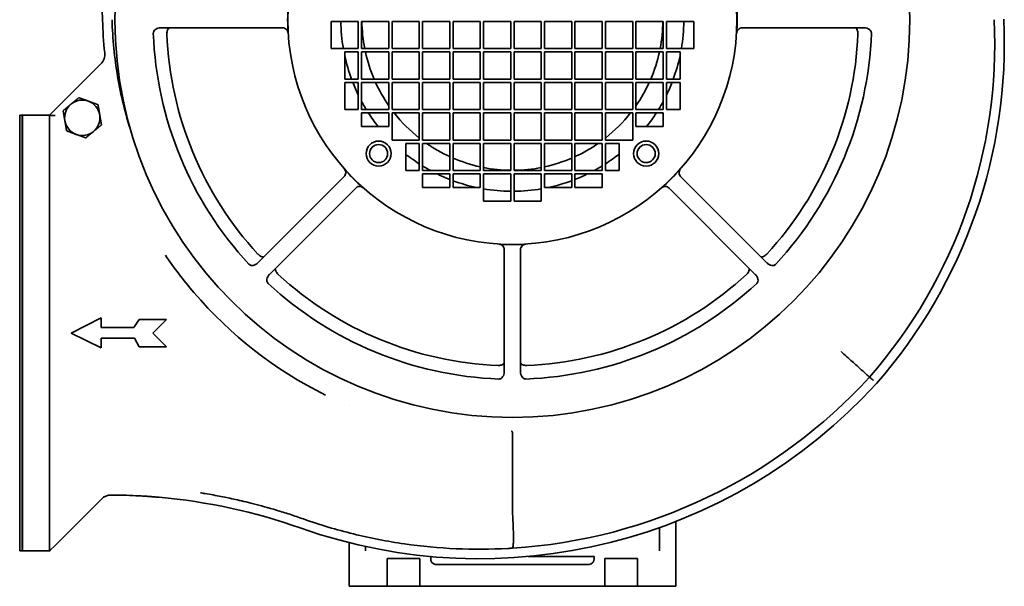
# Model space of a CAD drawing. Header units: millimetres. Extents: x 239 to 601, y 110 to 484.
# Tile 1 of 2: x 239 to 601, y 110 to 318. Entities that reach past the tile are written whole.
import ezdxf

# ---------------------------------------------------------------- set-up
doc = ezdxf.new("R2010")
doc.units = ezdxf.units.MM
doc.header["$LTSCALE"] = 2
doc.layers.add('Krawędzie widoczne(ISO)', color=7, linetype='Continuous', lineweight=35, true_color=0x262659)

msp = doc.modelspace()

# ---------------------------------------------------------------- linework, layer by layer
at = {"layer": 'Krawędzie widoczne(ISO)'}
for p, q in [((335.74, 315.18), (290.95, 315.18)), ((353.54, 307.58), (353.54, 317.58)), ((353.54, 317.58), (363.54, 317.58)), ((363.54, 317.58), (363.54, 307.58)), ((364.74, 307.58), (364.74, 317.58)), ((364.74, 317.58), (374.74, 317.58)), ((374.74, 317.58), (374.74, 307.58)), ((375.94, 307.58), (375.94, 317.58)), ((375.94, 317.58), (385.94, 317.58)), ((385.94, 317.58), (385.94, 307.58)), ((387.14, 307.58), (387.14, 317.58)), ((387.14, 317.58), (397.14, 317.58)), ((397.14, 317.58), (397.14, 307.58)), ((398.34, 307.58), (398.34, 317.58)), ((398.34, 317.58), (408.34, 317.58)), ((408.34, 317.58), (408.34, 307.58)), ((409.54, 307.58), (409.54, 317.58)), ((409.54, 317.58), (419.54, 317.58)), ((419.54, 317.58), (419.54, 307.58)), ((420.74, 317.58), (430.74, 317.58)), ((420.74, 307.58), (420.74, 317.58)), ((430.74, 317.58), (430.74, 307.58)), ((431.94, 317.58), (441.94, 317.58)), ((431.94, 307.58), (431.94, 317.58)), ((441.94, 317.58), (441.94, 307.58)), ((443.14, 317.58), (453.14, 317.58)), ((443.14, 307.58), (443.14, 317.58)), ((453.14, 317.58), (453.14, 307.58)), ((454.34, 317.58), (464.34, 317.58)), ((454.34, 307.58), (454.34, 317.58)), ((464.34, 317.58), (464.34, 307.58)), ((465.54, 317.58), (475.54, 317.58)), ((465.54, 307.58), (465.54, 317.58)), ((475.54, 317.58), (475.54, 307.58)), ((476.74, 317.58), (486.74, 317.58)), ((476.74, 307.58), (476.74, 317.58)), ((486.74, 317.58), (486.74, 307.58)), ((549.34, 315.18), (504.55, 315.18)), ((363.54, 307.58), (353.54, 307.58)), ((374.74, 307.58), (364.74, 307.58)), ((385.94, 307.58), (375.94, 307.58)), ((397.14, 307.58), (387.14, 307.58)), ((408.34, 307.58), (398.34, 307.58)), ((419.54, 307.58), (409.54, 307.58)), ((430.74, 307.58), (420.74, 307.58)), ((441.94, 307.58), (431.94, 307.58)), ((453.14, 307.58), (443.14, 307.58)), ((464.34, 307.58), (454.34, 307.58)), ((475.54, 307.58), (465.54, 307.58)), ((486.74, 307.58), (476.74, 307.58)), ((358.54, 296.38), (358.54, 306.38)), ((358.54, 306.38), (363.54, 306.38)), ((363.54, 306.38), (363.54, 296.38)), ((364.74, 306.38), (374.74, 306.38)), ((364.74, 296.38), (364.74, 306.38)), ((374.74, 306.38), (374.74, 296.38)), ((375.94, 296.38), (375.94, 306.38)), ((375.94, 306.38), (385.94, 306.38)), ((385.94, 306.38), (385.94, 296.38)), ((387.14, 296.38), (387.14, 306.38)), ((387.14, 306.38), (397.14, 306.38)), ((397.14, 306.38), (397.14, 296.38)), ((398.34, 306.38), (408.34, 306.38)), ((398.34, 296.38), (398.34, 306.38)), ((408.34, 306.38), (408.34, 296.38)), ((409.54, 296.38), (409.54, 306.38)), ((409.54, 306.38), (419.54, 306.38)), ((419.54, 306.38), (419.54, 296.38)), ((420.74, 306.38), (430.74, 306.38)), ((420.74, 296.38), (420.74, 306.38)), ((430.74, 306.38), (430.74, 296.38)), ((431.94, 306.38), (441.94, 306.38)), ((431.94, 296.38), (431.94, 306.38)), ((441.94, 306.38), (441.94, 296.38)), ((443.14, 306.38), (453.14, 306.38)), ((443.14, 296.38), (443.14, 306.38)), ((453.14, 306.38), (453.14, 296.38)), ((454.34, 306.38), (464.34, 306.38)), ((454.34, 296.38), (454.34, 306.38)), ((464.34, 306.38), (464.34, 296.38)), ((465.54, 306.38), (475.54, 306.38)), ((465.54, 296.38), (465.54, 306.38)), ((475.54, 306.38), (475.54, 296.38)), ((476.74, 296.38), (476.74, 306.38)), ((476.74, 306.38), (481.74, 306.38)), ((481.74, 306.38), (481.74, 296.38)), ((250.14, 283.18), (268.94, 301.98)), ((363.54, 296.38), (358.54, 296.38)), ((358.54, 295.18), (363.54, 295.18)), ((358.54, 285.18), (358.54, 295.18)), ((363.54, 295.18), (363.54, 285.18)), ((374.74, 296.38), (364.74, 296.38)), ((364.74, 295.18), (374.74, 295.18)), ((364.74, 285.18), (364.74, 295.18)), ((374.74, 295.18), (374.74, 285.18)), ((385.94, 296.38), (375.94, 296.38)), ((375.94, 285.18), (375.94, 295.18)), ((375.94, 295.18), (385.94, 295.18)), ((385.94, 295.18), (385.94, 285.18)), ((397.14, 296.38), (387.14, 296.38)), ((387.14, 285.18), (387.14, 295.18)), ((387.14, 295.18), (397.14, 295.18)), ((397.14, 295.18), (397.14, 285.18)), ((408.34, 296.38), (398.34, 296.38)), ((398.34, 295.18), (408.34, 295.18)), ((398.34, 285.18), (398.34, 295.18)), ((408.34, 295.18), (408.34, 285.18)), ((419.54, 296.38), (409.54, 296.38)), ((409.54, 285.18), (409.54, 295.18)), ((409.54, 295.18), (419.54, 295.18)), ((419.54, 295.18), (419.54, 285.18)), ((430.74, 296.38), (420.74, 296.38)), ((420.74, 295.18), (430.74, 295.18)), ((420.74, 285.18), (420.74, 295.18)), ((430.74, 295.18), (430.74, 285.18)), ((441.94, 296.38), (431.94, 296.38)), ((431.94, 295.18), (441.94, 295.18)), ((431.94, 285.18), (431.94, 295.18)), ((441.94, 295.18), (441.94, 285.18)), ((453.14, 296.38), (443.14, 296.38)), ((443.14, 295.18), (453.14, 295.18)), ((443.14, 285.18), (443.14, 295.18)), ((453.14, 295.18), (453.14, 285.18)), ((464.34, 296.38), (454.34, 296.38)), ((454.34, 295.18), (464.34, 295.18)), ((454.34, 285.18), (454.34, 295.18)), ((464.34, 295.18), (464.34, 285.18)), ((475.54, 296.38), (465.54, 296.38)), ((465.54, 295.18), (475.54, 295.18)), ((465.54, 285.18), (465.54, 295.18)), ((475.54, 295.18), (475.54, 285.18)), ((481.74, 296.38), (476.74, 296.38)), ((476.74, 295.18), (481.74, 295.18)), ((476.74, 285.18), (476.74, 295.18)), ((481.74, 295.18), (481.74, 285.18)), ((239.14, 283.18), (239.14, 123.18)), ((239.14, 283.18), (240.04, 283.18)), ((240.04, 123.18), (240.04, 283.18)), ((240.14, 283.08), (240.04, 283.18)), ((240.14, 123.18), (240.14, 283.18)), ((250.14, 283.18), (240.14, 283.18)), ((250.06, 283.02), (250.14, 283.18)), ((252.14, 283.02), (250.06, 283.02)), ((250.14, 123.49), (250.14, 282.87)), ((363.54, 285.18), (358.54, 285.18)), ((374.74, 285.18), (364.74, 285.18)), ((364.74, 278.98), (364.74, 283.98)), ((364.74, 283.98), (374.74, 283.98)), ((374.74, 283.98), (374.74, 278.98)), ((385.94, 285.18), (375.94, 285.18)), ((375.94, 273.98), (375.94, 283.98)), ((375.94, 283.98), (385.94, 283.98)), ((385.94, 283.98), (385.94, 273.98)), ((397.14, 285.18), (387.14, 285.18)), ((387.14, 273.98), (387.14, 283.98)), ((387.14, 283.98), (397.14, 283.98)), ((397.14, 283.98), (397.14, 273.98)), ((408.34, 285.18), (398.34, 285.18)), ((398.34, 283.98), (408.34, 283.98)), ((398.34, 273.98), (398.34, 283.98)), ((408.34, 283.98), (408.34, 273.98)), ((419.54, 285.18), (409.54, 285.18)), ((409.54, 273.98), (409.54, 283.98)), ((409.54, 283.98), (419.54, 283.98)), ((419.54, 283.98), (419.54, 273.98)), ((430.74, 285.18), (420.74, 285.18)), ((420.74, 283.98), (430.74, 283.98)), ((420.74, 273.98), (420.74, 283.98)), ((430.74, 283.98), (430.74, 273.98)), ((441.94, 285.18), (431.94, 285.18)), ((431.94, 283.98), (441.94, 283.98)), ((431.94, 273.98), (431.94, 283.98)), ((441.94, 283.98), (441.94, 273.98)), ((453.14, 285.18), (443.14, 285.18)), ((443.14, 283.98), (453.14, 283.98)), ((443.14, 273.98), (443.14, 283.98)), ((453.14, 283.98), (453.14, 273.98)), ((464.34, 285.18), (454.34, 285.18)), ((454.34, 283.98), (464.34, 283.98)), ((454.34, 273.98), (454.34, 283.98)), ((464.34, 283.98), (464.34, 273.98)), ((475.54, 285.18), (465.54, 285.18)), ((465.54, 278.98), (465.54, 283.98)), ((465.54, 283.98), (475.54, 283.98)), ((475.54, 283.98), (475.54, 278.98)), ((481.74, 285.18), (476.74, 285.18)), ((374.74, 278.98), (364.74, 278.98)), ((475.54, 278.98), (465.54, 278.98)), ((385.94, 273.98), (375.94, 273.98)), ((380.94, 262.78), (380.94, 272.78)), ((380.94, 272.78), (385.94, 272.78)), ((385.94, 272.78), (385.94, 262.78)), ((397.14, 273.98), (387.14, 273.98)), ((387.14, 262.78), (387.14, 272.78)), ((387.14, 272.78), (397.14, 272.78)), ((397.14, 272.78), (397.14, 262.78)), ((408.34, 273.98), (398.34, 273.98)), ((398.34, 262.78), (398.34, 272.78)), ((398.34, 272.78), (408.34, 272.78)), ((408.34, 272.78), (408.34, 262.78)), ((419.54, 273.98), (409.54, 273.98)), ((409.54, 262.78), (409.54, 272.78)), ((409.54, 272.78), (419.54, 272.78)), ((419.54, 272.78), (419.54, 262.78)), ((430.74, 273.98), (420.74, 273.98)), ((420.74, 272.78), (430.74, 272.78)), ((420.74, 262.78), (420.74, 272.78)), ((430.74, 272.78), (430.74, 262.78)), ((441.94, 273.98), (431.94, 273.98)), ((431.94, 262.78), (431.94, 272.78)), ((431.94, 272.78), (441.94, 272.78)), ((441.94, 272.78), (441.94, 262.78)), ((453.14, 273.98), (443.14, 273.98)), ((443.14, 262.78), (443.14, 272.78)), ((443.14, 272.78), (453.14, 272.78)), ((453.14, 272.78), (453.14, 262.78)), ((464.34, 273.98), (454.34, 273.98)), ((454.34, 272.78), (459.34, 272.78)), ((454.34, 262.78), (454.34, 272.78)), ((459.34, 272.78), (459.34, 262.78)), ((326.67, 228.95), (358.34, 260.61)), ((385.94, 262.78), (380.94, 262.78)), ((397.14, 262.78), (387.14, 262.78)), ((387.14, 261.58), (397.14, 261.58)), ((387.14, 256.58), (387.14, 261.58)), ((397.14, 261.58), (397.14, 256.58)), ((408.34, 262.78), (398.34, 262.78)), ((398.34, 261.58), (408.34, 261.58)), ((398.34, 256.58), (398.34, 261.58)), ((408.34, 261.58), (408.34, 256.58)), ((419.54, 262.78), (409.54, 262.78)), ((409.54, 251.58), (409.54, 261.58)), ((409.54, 261.58), (419.54, 261.58)), ((419.54, 261.58), (419.54, 251.58)), ((430.74, 262.78), (420.74, 262.78)), ((420.74, 261.58), (430.74, 261.58)), ((420.74, 251.58), (420.74, 261.58)), ((430.74, 261.58), (430.74, 251.58)), ((441.94, 262.78), (431.94, 262.78)), ((431.94, 261.58), (441.94, 261.58)), ((431.94, 256.58), (431.94, 261.58)), ((441.94, 261.58), (441.94, 256.58)), ((453.14, 262.78), (443.14, 262.78)), ((443.14, 261.58), (453.14, 261.58)), ((443.14, 256.58), (443.14, 261.58)), ((453.14, 261.58), (453.14, 256.58)), ((459.34, 262.78), (454.34, 262.78)), ((481.95, 260.61), (513.62, 228.95)), ((362.58, 256.37), (330.91, 224.7)), ((397.14, 256.58), (387.14, 256.58)), ((408.34, 256.58), (398.34, 256.58)), ((441.94, 256.58), (431.94, 256.58)), ((453.14, 256.58), (443.14, 256.58)), ((509.38, 224.7), (477.71, 256.37)), ((419.54, 251.58), (409.54, 251.58)), ((430.74, 251.58), (420.74, 251.58)), ((417.14, 188.98), (417.14, 233.77)), ((423.14, 233.77), (423.14, 188.98)), ((258.09, 203.12), (269.09, 208.71)), ((269.09, 208.71), (269.09, 205.21)), ((281.03, 205.21), (283.09, 208.12)), ((283.09, 208.12), (293.09, 208.12)), ((293.09, 208.12), (288.09, 203.12)), ((269.09, 197.71), (258.09, 203.12)), ((269.09, 205.21), (281.03, 205.21)), ((288.09, 203.12), (293.09, 198.12)), ((269.09, 201.21), (269.09, 197.71)), ((281.32, 201.21), (269.09, 201.21)), ((283.09, 198.12), (281.32, 201.21)), ((293.09, 198.12), (283.09, 198.12)), ((360.14, 176.37), (360.14, 176.37)), ((420.14, 138.21), (420.14, 166.47)), ((269.18, 142.21), (252.14, 125.18)), ((480.14, 133.94), (480.14, 119.13)), ((474.14, 131.7), (474.14, 123.15)), ((360.14, 129.8), (360.14, 129.8)), ((366.14, 128.38), (366.14, 128.38)), ((239.14, 123.18), (240.04, 123.18)), ((240.14, 123.28), (240.04, 123.18)), ((250.14, 123.18), (240.14, 123.18)), ((250.05, 123.34), (250.3, 123.34)), ((250.14, 123.18), (250.05, 123.34)), ((250.3, 123.34), (250.14, 123.18)), ((250.3, 123.34), (250.37, 123.41)), ((252.14, 125.18), (250.37, 123.41)), ((360.14, 119.13), (360.14, 126.19)), ((366.14, 123.15), (366.14, 124.79)), ((374.14, 120.35), (374.14, 120.2)), ((374.14, 120.2), (374.14, 118.2)), ((386.14, 120.2), (386.14, 120.35)), ((386.14, 118.2), (386.14, 120.2)), ((390.14, 120.2), (390.14, 121.1)), ((425.92, 121.11), (448.14, 121.11)), ((450.14, 121.1), (450.14, 120.2)), ((454.14, 120.35), (454.14, 120.2)), ((454.14, 120.2), (454.14, 118.2)), ((466.14, 120.2), (466.14, 120.35)), ((466.14, 118.2), (466.14, 120.2)), ((360.14, 119.13), (360.14, 118.2)), ((360.14, 118.2), (360.14, 110.18)), ((374.14, 118.2), (374.14, 110.18)), ((386.14, 118.2), (386.14, 110.18)), ((448.14, 118.18), (392.14, 118.18)), ((454.14, 118.2), (454.14, 110.18)), ((466.14, 118.2), (466.14, 110.18)), ((480.14, 118.2), (480.14, 119.13)), ((480.14, 110.18), (480.14, 118.2)), ((362.14, 110.18), (360.14, 110.18)), ((362.14, 110.18), (374.14, 110.18)), ((374.14, 110.18), (386.14, 110.18)), ((386.14, 110.18), (454.14, 110.18)), ((454.14, 110.18), (466.14, 110.18)), ((466.14, 110.18), (478.14, 110.18)), ((480.14, 110.18), (478.14, 110.18))]:
    msp.add_line(p, q, dxfattribs=at)
for centre, radius in [((420.14, 318.18), 146), ((420.14, 318.18), 82.5), ((371, 269.04), 4.6), ((371, 269.04), 3.32), ((469.29, 269.04), 4.6), ((469.29, 269.04), 3.32)]:
    msp.add_circle(centre, radius, dxfattribs=at)
for centre, radius, start, end in [((427.97, 323.9), 158.5, 137.9128, 182.1078), ((420.14, 318.18), 82.56, 176.6103, 183.3897), ((420.14, 318.18), 82.56, 356.6103, 3.3897), ((411.86, 309.33), 189, 318.7352, 2.7381), ((421.03, 322.12), 151.5, 181.5343, 186.0923), ((420.14, 318.18), 63, 180.5457, 189.6863), ((420.14, 318.18), 55.29, 180.6218, 191.0526), ((420.14, 318.18), 55.29, 348.9474, 359.3782), ((420.14, 318.18), 63, 350.3137, 359.4543), ((411.86, 309.33), 185.5, 318.7457, 2.7343), ((420.14, 318.18), 132, 182.1633, 222.8367), ((420.14, 318.18), 127.06, 182.368, 222.632), ((420.14, 318.18), 127.06, 317.368, 357.632), ((420.14, 318.18), 132, 317.1633, 357.8367), ((265.41, 305.52), 5, 315, 6.0923), ((420.14, 318.18), 63, 192.1015, 200.2448), ((420.14, 318.18), 55.29, 192.3224, 203.2205), ((420.14, 318.18), 55.29, 336.7795, 347.6776), ((420.14, 318.18), 63, 339.7552, 347.8985), ((420.14, 318.18), 63, 201.4125, 206.0498), ((420.14, 318.18), 55.29, 204.5806, 214.8055), ((420.14, 318.18), 55.29, 325.1945, 335.4194), ((420.14, 318.18), 63, 333.9502, 338.5875), ((262.14, 282.18), 6.5, 129.8214, 189.8214), ((262.14, 282.18), 6.5, 69.8214, 129.8214), ((262.14, 282.18), 6.5, 9.8214, 69.8214), ((420.14, 318.18), 63, 208.4341, 211.5881), ((420.14, 318.18), 63, 328.4119, 331.5659), ((262.14, 282.18), 6.5, 309.8214, 9.8214), ((420.14, 318.18), 63, 212.8783, 218.4786), ((420.14, 318.18), 55.29, 218.2091, 231.7909), ((420.14, 318.18), 55.29, 308.2091, 321.7909), ((420.14, 318.18), 63, 321.5214, 327.1217), ((262.14, 282.18), 6.5, 189.8214, 249.8214), ((262.14, 282.18), 6.5, 249.8214, 309.8214), ((420.14, 318.18), 55.29, 235.1945, 245.4194), ((420.14, 318.18), 55.29, 294.5806, 304.8055), ((420.14, 318.18), 63, 231.5214, 237.1217), ((420.14, 318.18), 63, 302.8783, 308.4786), ((420.14, 318.18), 63, 238.4119, 241.5659), ((420.14, 318.18), 55.29, 246.7795, 257.6776), ((420.14, 318.18), 55.29, 282.3224, 293.2205), ((420.14, 318.18), 63, 298.4341, 301.5881), ((420.14, 318.18), 82.56, 221.6103, 228.3897), ((420.14, 318.18), 63, 243.9502, 248.5875), ((420.14, 318.18), 55.29, 258.9474, 269.3782), ((420.14, 318.18), 55.29, 270.6218, 281.0526), ((420.14, 318.18), 63, 291.4125, 296.0498), ((420.14, 318.18), 82.56, 311.6103, 318.3897), ((420.14, 318.18), 63, 249.7552, 257.8985), ((420.14, 318.18), 63, 282.1015, 290.2448), ((420.14, 318.18), 63, 260.3137, 269.4543), ((420.14, 318.18), 63, 270.5457, 279.6863), ((420.14, 318.18), 82.56, 266.6103, 273.3897), ((420.14, 318.18), 127.06, 227.368, 267.632), ((420.14, 318.18), 127.06, 272.368, 312.632), ((420.14, 318.18), 132, 227.1633, 267.8367), ((420.14, 318.18), 132, 272.1633, 312.8367), ((420.14, 318.18), 154, 220.5417, 243.5085), ((408.03, 317.8), 197.5, 250.534, 317.6201), ((408.03, 317.8), 194, 273.6008, 317.61), ((272.71, 138.68), 5, 89.7276, 135), ((271.73, -67.82), 211.5, 87.2739, 89.7276), ((271.73, -67.82), 211.5, 70.534, 84.9516), ((271.72, -67.87), 215.05, 80.953, 80.9531)]:
    msp.add_arc(centre, radius, start, end, dxfattribs=at)
for centre, major_axis, ratio, start_param, end_param in [((296.15, 241.2), (0.625, 0.509), 0.159949, 4.495717, 4.621718), ((554.41, 147.27), (134.26, 9.17), 0.108413, 3.13419, 3.140944), ((380.14, 120.35), (-6, 0), 0.008727, 3.141593, 6.283185), ((392.14, 121.1), (-2, 0), 0.008727, 5.938503, 6.283185), ((448.14, 121.1), (2, 0), 0.008727, 0, 1.570796), ((460.14, 120.35), (-6, 0), 0.008727, 3.141593, 6.283185), ((392.14, 120.18), (0, -2), 0.999962, 6.150979, 6.283185), ((448.14, 120.18), (0, -2), 0.999962, 0, 0.132206)]:
    msp.add_ellipse(centre, major_axis=major_axis, ratio=ratio, start_param=start_param, end_param=end_param, dxfattribs=at)
for points, knots in [([(280.07, 277), (280.07, 277.01), (277.95, 283.64), (274.63, 297.22), (273.26, 311.18), (273.08, 318.18)], [4.139408, 4.139408, 4.139408, 4.139408, 4.143731, 6.215597, 8.287462, 8.287462, 8.287462, 8.287462]), ([(290.95, 315.18), (290.58, 315.18), (290.21, 315.13), (289.53, 314.92), (289.25, 314.78), (288.77, 314.43), (288.59, 314.23), (288.39, 313.89), (288.33, 313.76), (288.25, 313.48), (288.23, 313.34), (288.24, 313.2)], [-0.3310871, -0.3310871, -0.3310871, -0.3310871, -0.2437005, -0.2437005, -0.1618984, -0.1618984, -0.0864604, -0.0864604, -0.042827, -0.042827, 0, 0, 0, 0]), ([(294.03, 315.02), (294.03, 315.02), (294.02, 315.02), (293.93, 315), (293.82, 314.94), (293.65, 314.76), (293.55, 314.63), (293.38, 314.21), (293.32, 313.99), (293.23, 313.51), (293.2, 313.27), (293.19, 313.02)], [-0.3943848, -0.3943848, -0.3943848, -0.3943848, -0.3931662, -0.3931662, -0.2562387, -0.2562387, -0.1546813, -0.1546813, -0.0746935, -0.0746935, -0.000018, -0.000018, -0.000018, -0.000018]), ([(337.73, 313.3), (337.71, 313.55), (337.65, 313.81), (337.43, 314.26), (337.28, 314.46), (336.89, 314.84), (336.65, 314.97), (336.22, 315.13), (335.98, 315.18), (335.74, 315.18)], [-0.2498012, -0.2498012, -0.2498012, -0.2498012, -0.1933589, -0.1933589, -0.1391286, -0.1391286, -0.0727454, -0.0727454, 0, 0, 0, 0]), ([(504.55, 315.18), (504.31, 315.18), (504.07, 315.13), (503.63, 314.97), (503.4, 314.84), (503, 314.46), (502.86, 314.26), (502.64, 313.81), (502.57, 313.55), (502.56, 313.3)], [-0.340843, -0.340843, -0.340843, -0.340843, -0.241585, -0.241585, -0.151008, -0.151008, -0.077013, -0.077013, 0, 0, 0, 0]), ([(546.26, 315.02), (546.26, 315.02), (546.26, 315.02), (546.36, 315), (546.47, 314.94), (546.64, 314.76), (546.74, 314.63), (546.91, 314.21), (546.97, 313.99), (547.06, 313.51), (547.09, 313.27), (547.1, 313.02)], [-0.0007119, -0.0007119, -0.0007119, -0.0007119, 0, 0, 0.0800104, 0.0800104, 0.1393547, 0.1393547, 0.1860923, 0.1860923, 0.2297287, 0.2297287, 0.2297287, 0.2297287]), ([(552.05, 313.2), (552.06, 313.34), (552.04, 313.48), (551.96, 313.76), (551.9, 313.89), (551.7, 314.23), (551.52, 314.43), (551.04, 314.78), (550.76, 314.92), (550.08, 315.13), (549.71, 315.18), (549.34, 315.18)], [-0.4168128, -0.4168128, -0.4168128, -0.4168128, -0.362901, -0.362901, -0.3079695, -0.3079695, -0.2129972, -0.2129972, -0.1099994, -0.1099994, 0, 0, 0, 0]), ([(293.19, 313.02), (293.19, 313), (293.19, 312.99), (293.19, 312.96), (293.19, 312.94), (293.19, 312.93)], [0.000017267, 0.000017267, 0.000017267, 0.000017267, 0.004512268, 0.004512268, 0.009011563, 0.009011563, 0.009011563, 0.009011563]), ([(547.09, 312.93), (547.1, 312.94), (547.1, 312.96), (547.1, 312.99), (547.1, 313), (547.1, 313.02)], [0, 0, 0, 0, 0.004499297, 0.004499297, 0.0089943, 0.0089943, 0.0089943, 0.0089943]), ([(250.14, 282.87), (250.14, 282.89), (250.19, 282.92), (250.4, 282.96), (250.55, 282.97), (250.91, 283), (251.13, 283.01), (251.63, 283.02), (251.89, 283.02), (252.14, 283.02)], [-0.3018012, -0.3018012, -0.3018012, -0.3018012, -0.2262197, -0.2262197, -0.1506383, -0.1506383, -0.0753191, -0.0753191, 0, 0, 0, 0]), ([(358.34, 260.61), (358.51, 260.79), (358.65, 260.99), (358.84, 261.41), (358.91, 261.67), (358.93, 262.21), (358.89, 262.46), (358.72, 262.94), (358.59, 263.16), (358.42, 263.36)], [-0.3407837, -0.3407837, -0.3407837, -0.3407837, -0.241553, -0.241553, -0.1510092, -0.1510092, -0.0770278, -0.0770278, 0, 0, 0, 0]), ([(481.87, 263.36), (481.7, 263.16), (481.57, 262.94), (481.4, 262.46), (481.36, 262.21), (481.38, 261.67), (481.45, 261.41), (481.64, 260.99), (481.78, 260.79), (481.95, 260.61)], [-0.2498783, -0.2498783, -0.2498783, -0.2498783, -0.193398, -0.193398, -0.1391514, -0.1391514, -0.0727606, -0.0727606, 0, 0, 0, 0]), ([(365.32, 256.45), (365.13, 256.62), (364.9, 256.75), (364.43, 256.92), (364.18, 256.96), (363.63, 256.95), (363.38, 256.87), (362.95, 256.68), (362.75, 256.54), (362.58, 256.37)], [-0.249904, -0.249904, -0.249904, -0.249904, -0.1934117, -0.1934117, -0.1391588, -0.1391588, -0.0727644, -0.0727644, 0, 0, 0, 0]), ([(477.71, 256.37), (477.54, 256.54), (477.33, 256.68), (476.91, 256.87), (476.66, 256.95), (476.11, 256.96), (475.86, 256.92), (475.39, 256.75), (475.16, 256.62), (474.97, 256.45)], [-0.3407634, -0.3407634, -0.3407634, -0.3407634, -0.2415434, -0.2415434, -0.1510096, -0.1510096, -0.0770316, -0.0770316, 0, 0, 0, 0]), ([(417.14, 233.77), (417.14, 234.01), (417.1, 234.26), (416.93, 234.69), (416.81, 234.92), (416.43, 235.32), (416.23, 235.46), (415.77, 235.68), (415.52, 235.75), (415.26, 235.76)], [-0.3404713, -0.3404713, -0.3404713, -0.3404713, -0.2413905, -0.2413905, -0.1510154, -0.1510154, -0.0771, -0.0771, 0, 0, 0, 0]), ([(425.03, 235.76), (424.77, 235.75), (424.52, 235.68), (424.06, 235.46), (423.86, 235.32), (423.48, 234.92), (423.35, 234.69), (423.19, 234.26), (423.14, 234.01), (423.14, 233.77)], [-0.2502817, -0.2502817, -0.2502817, -0.2502817, -0.1936052, -0.1936052, -0.1392697, -0.1392697, -0.0728346, -0.0728346, 0, 0, 0, 0]), ([(326.66, 232.12), (326.67, 232.11), (326.69, 232.1), (326.71, 232.08), (326.72, 232.07), (326.73, 232.06)], [0, 0, 0, 0, 0.004499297, 0.004499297, 0.008994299, 0.008994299, 0.008994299, 0.008994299]), ([(328.73, 231.24), (328.73, 231.24), (328.73, 231.24), (328.65, 231.18), (328.53, 231.15), (328.29, 231.15), (328.12, 231.17), (327.7, 231.35), (327.5, 231.46), (327.1, 231.74), (326.91, 231.89), (326.73, 232.06)], [-0.000712, -0.000712, -0.000712, -0.000712, 0, 0, 0.0800237, 0.0800237, 0.138988, 0.138988, 0.1853059, 0.1853059, 0.2285637, 0.2285637, 0.2285637, 0.2285637]), ([(511.56, 231.24), (511.56, 231.24), (511.56, 231.24), (511.64, 231.18), (511.76, 231.15), (512, 231.15), (512.17, 231.17), (512.59, 231.35), (512.79, 231.46), (513.19, 231.74), (513.38, 231.89), (513.56, 232.06)], [-0.3958922, -0.3958922, -0.3958922, -0.3958922, -0.3946625, -0.3946625, -0.2564901, -0.2564901, -0.1546828, -0.1546828, -0.0747059, -0.0747059, -0.000018, -0.000018, -0.000018, -0.000018]), ([(513.56, 232.06), (513.57, 232.07), (513.58, 232.08), (513.6, 232.1), (513.61, 232.11), (513.62, 232.12)], [0.000017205, 0.000017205, 0.000017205, 0.000017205, 0.004512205, 0.004512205, 0.0090115, 0.0090115, 0.0090115, 0.0090115]), ([(323.35, 228.43), (323.45, 228.33), (323.56, 228.24), (323.81, 228.1), (323.95, 228.04), (324.33, 227.95), (324.6, 227.94), (325.18, 228.02), (325.48, 228.13), (326.11, 228.46), (326.41, 228.69), (326.67, 228.95)], [-0.4169925, -0.4169925, -0.4169925, -0.4169925, -0.363037, -0.363037, -0.3080607, -0.3080607, -0.2130327, -0.2130327, -0.1100251, -0.1100251, 0, 0, 0, 0]), ([(513.62, 228.95), (513.88, 228.69), (514.18, 228.46), (514.81, 228.13), (515.11, 228.02), (515.69, 227.94), (515.96, 227.95), (516.34, 228.04), (516.48, 228.1), (516.73, 228.24), (516.84, 228.33), (516.94, 228.43)], [-0.3309876, -0.3309876, -0.3309876, -0.3309876, -0.2436524, -0.2436524, -0.1619035, -0.1619035, -0.0864722, -0.0864722, -0.0428326, -0.0428326, 0, 0, 0, 0]), ([(330.91, 224.7), (330.65, 224.44), (330.42, 224.14), (330.09, 223.52), (329.99, 223.22), (329.9, 222.64), (329.91, 222.37), (330.01, 221.98), (330.06, 221.84), (330.2, 221.59), (330.29, 221.48), (330.4, 221.38)], [-0.3309709, -0.3309709, -0.3309709, -0.3309709, -0.2436443, -0.2436443, -0.1619044, -0.1619044, -0.0864742, -0.0864742, -0.0428336, -0.0428336, 0, 0, 0, 0]), ([(333.2, 226.76), (333.2, 226.76), (333.2, 226.76), (333.14, 226.68), (333.11, 226.57), (333.11, 226.32), (333.14, 226.15), (333.31, 225.74), (333.43, 225.54), (333.7, 225.14), (333.85, 224.94), (334.03, 224.76)], [-0.3958809, -0.3958809, -0.3958809, -0.3958809, -0.3946513, -0.3946513, -0.2564854, -0.2564854, -0.1546831, -0.1546831, -0.074708, -0.074708, -0.000018, -0.000018, -0.000018, -0.000018]), ([(334.03, 224.76), (334.04, 224.75), (334.05, 224.74), (334.07, 224.72), (334.08, 224.71), (334.09, 224.7)], [0.000017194, 0.000017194, 0.000017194, 0.000017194, 0.004512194, 0.004512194, 0.009011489, 0.009011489, 0.009011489, 0.009011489]), ([(506.2, 224.7), (506.21, 224.71), (506.22, 224.72), (506.24, 224.74), (506.25, 224.75), (506.26, 224.76)], [0, 0, 0, 0, 0.004499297, 0.004499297, 0.008994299, 0.008994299, 0.008994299, 0.008994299]), ([(507.09, 226.76), (507.09, 226.76), (507.09, 226.76), (507.15, 226.68), (507.18, 226.57), (507.17, 226.32), (507.15, 226.15), (506.97, 225.74), (506.86, 225.54), (506.59, 225.14), (506.44, 224.94), (506.26, 224.76)], [-0.000712, -0.000712, -0.000712, -0.000712, 0, 0, 0.080026, 0.080026, 0.1389918, 0.1389918, 0.1853122, 0.1853122, 0.2285744, 0.2285744, 0.2285744, 0.2285744]), ([(509.89, 221.38), (510, 221.48), (510.09, 221.59), (510.23, 221.84), (510.28, 221.98), (510.38, 222.37), (510.39, 222.64), (510.3, 223.22), (510.2, 223.52), (509.86, 224.14), (509.64, 224.44), (509.38, 224.7)], [-0.4170483, -0.4170483, -0.4170483, -0.4170483, -0.3630801, -0.3630801, -0.3080908, -0.3080908, -0.2130439, -0.2130439, -0.1100294, -0.1100294, 0, 0, 0, 0]), ([(540.88, 196.35), (540.89, 196.34), (540.9, 196.33), (540.9, 196.32), (541.6, 195.7), (542.3, 195.08), (542.98, 194.47), (543.66, 193.86), (544.33, 193.26), (544.97, 192.69), (546.22, 191.57), (547.35, 190.56), (548.31, 189.7), (549.26, 188.85), (550.02, 188.17), (550.53, 187.71), (551.05, 187.25), (551.31, 187.01), (551.31, 187.01)], [-0.003415, -0.003415, -0.003415, -0.003415, 0, 0, 0, 0.280344, 0.280344, 0.280344, 0.560687, 0.560687, 0.560687, 1.107607, 1.107607, 1.107607, 1.654499, 1.654499, 1.654499, 2.201378, 2.201378, 2.201378, 2.201378]), ([(416.98, 192.06), (416.98, 192.06), (416.98, 192.06), (416.97, 191.96), (416.91, 191.86), (416.73, 191.69), (416.6, 191.58), (416.18, 191.41), (415.95, 191.35), (415.48, 191.26), (415.23, 191.23), (414.98, 191.23)], [-0.0007121, -0.0007121, -0.0007121, -0.0007121, 0, 0, 0.0800633, 0.0800633, 0.1390539, 0.1390539, 0.185413, 0.185413, 0.2287483, 0.2287483, 0.2287483, 0.2287483]), ([(425.3, 191.23), (425.06, 191.23), (424.81, 191.26), (424.34, 191.35), (424.11, 191.41), (423.69, 191.58), (423.56, 191.69), (423.38, 191.86), (423.32, 191.96), (423.31, 192.06), (423.31, 192.06), (423.31, 192.06)], [0.0000178, 0.0000178, 0.0000178, 0.0000178, 0.0747428, 0.0747428, 0.1546873, 0.1546873, 0.2564081, 0.2564081, 0.3944701, 0.3944701, 0.3956983, 0.3956983, 0.3956983, 0.3956983]), ([(414.89, 191.23), (414.91, 191.23), (414.92, 191.23), (414.95, 191.23), (414.97, 191.23), (414.98, 191.23)], [0, 0, 0, 0, 0.004499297, 0.004499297, 0.008994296, 0.008994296, 0.008994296, 0.008994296]), ([(415.16, 186.27), (415.3, 186.27), (415.45, 186.29), (415.72, 186.36), (415.86, 186.42), (416.2, 186.63), (416.4, 186.81), (416.77, 187.31), (416.9, 187.61), (417.09, 188.24), (417.14, 188.62), (417.14, 188.98)], [-0.3525242, -0.3525242, -0.3525242, -0.3525242, -0.3116094, -0.3116094, -0.2699194, -0.2699194, -0.1979061, -0.1979061, -0.1101012, -0.1101012, 0, 0, 0, 0]), ([(423.14, 188.98), (423.14, 188.62), (423.2, 188.24), (423.4, 187.57), (423.54, 187.28), (423.89, 186.81), (424.09, 186.63), (424.43, 186.42), (424.56, 186.36), (424.84, 186.29), (424.98, 186.27), (425.13, 186.27)], [-0.3307385, -0.3307385, -0.3307385, -0.3307385, -0.2435243, -0.2435243, -0.1619188, -0.1619188, -0.0865074, -0.0865074, -0.0428495, -0.0428495, 0, 0, 0, 0]), ([(425.3, 191.23), (425.32, 191.23), (425.33, 191.23), (425.36, 191.23), (425.38, 191.23), (425.39, 191.23)], [0.00001702, 0.00001702, 0.00001702, 0.00001702, 0.004512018, 0.004512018, 0.009011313, 0.009011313, 0.009011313, 0.009011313]), ([(552.8, 185.68), (552.8, 185.68), (552.8, 185.68), (552.6, 185.86), (552.41, 186.03), (552.05, 186.35), (551.89, 186.49), (551.61, 186.74), (551.51, 186.84), (551.35, 186.97), (551.31, 187.01), (551.31, 187.01), (551.31, 187.01), (551.31, 187.01)], [-0.6294181, -0.6294181, -0.6294181, -0.6294181, -0.6287141, -0.6287141, -0.550578, -0.550578, -0.4724437, -0.4724437, -0.3943135, -0.3943135, -0.3161868, -0.3161868, -0.3142695, -0.3142695, -0.3142695, -0.3142695]), ([(420.14, 166.47), (420.14, 166.47), (420.14, 166.47), (420.14, 166.63), (420.12, 166.77), (420.05, 166.94), (420.02, 167), (419.95, 167.1), (419.91, 167.14), (419.86, 167.18), (419.86, 167.18), (419.86, 167.18)], [-0.07499969, -0.07499969, -0.07499969, -0.07499969, -0.07485628, -0.07485628, -0.0366185, -0.0366185, -0.01765559, -0.01765559, 0, 0, 0.00032529, 0.00032529, 0.00032529, 0.00032529]), ([(290.34, 142.86), (290.1, 142.88), (289.63, 142.92), (289.03, 142.97), (288.44, 143.02), (287.97, 143.06), (287.38, 143.1), (286.91, 143.14), (286.37, 143.17), (286.01, 143.2), (285.66, 143.22), (285.42, 143.24), (285.06, 143.26), (284.7, 143.28), (284.05, 143.32), (283.1, 143.37), (282.27, 143.42), (281.79, 143.44)], [0, 0, 0, 0, 0.073086, 0.146172, 0.182715, 0.255801, 0.2923441, 0.3654301, 0.4019731, 0.4567876, 0.4750591, 0.5116021, 0.5298736, 0.5846881, 0.6212311, 0.7308601, 0.8770322, 0.8770322, 0.8770322, 0.8770322]), ([(343.38, 134.89), (341.69, 135.49), (338.32, 136.63), (331.84, 138.65), (324.61, 140.62), (319.33, 141.86), (315.72, 142.64), (313.08, 143.17), (310.3, 143.7), (307.76, 144.14), (306.11, 144.41), (305.54, 144.5)], [7.104944, 7.104944, 7.104944, 7.104944, 7.687275, 8.269606, 9.434268, 10.598929, 11.18126, 11.763591, 12.345922, 12.928252, 13.224819, 13.224819, 13.224819, 13.224819]), ([(420.21, 124.18), (420.21, 124.18), (420.21, 124.18), (420.21, 124.18), (420.27, 124.19), (420.32, 124.28), (420.36, 124.46), (420.36, 124.47), (420.36, 124.48), (420.36, 124.5), (420.4, 124.69), (420.44, 124.98), (420.46, 125.35), (420.5, 125.83), (420.52, 126.44), (420.53, 127.18), (420.53, 127.55), (420.53, 127.96), (420.53, 128.39), (420.52, 129.52), (420.49, 130.83), (420.44, 132.26), (420.43, 132.5), (420.42, 132.74), (420.41, 132.99), (420.38, 133.71), (420.35, 134.45), (420.31, 135.21), (420.26, 136.16), (420.21, 137.13), (420.15, 138.11)], [-0.002022, -0.002022, -0.002022, -0.002022, 0, 0, 0, 0.276303, 0.276303, 0.276303, 0.291223, 0.291223, 0.291223, 0.569935, 0.569935, 0.569935, 0.930621, 0.930621, 0.930621, 1.11119, 1.11119, 1.11119, 1.58777, 1.58777, 1.58777, 1.667394, 1.667394, 1.667394, 1.90083, 1.90083, 1.90083, 2.194766, 2.194766, 2.194766, 2.194766]), ([(420.21, 124.18), (419.63, 124.15), (412.72, 123.74), (399.42, 123.68), (380.44, 125.46), (364.81, 128.49), (352.48, 131.84), (346.39, 133.83), (343.38, 134.89)], [-0.163547, -0.163547, -0.163547, -0.163547, 0, 1.776236, 3.552472, 5.328708, 6.216826, 7.104944, 7.104944, 7.104944, 7.104944]), ([(250.37, 123.41), (250.35, 123.41), (250.32, 123.42), (250.19, 123.44), (250.14, 123.46), (250.14, 123.49)], [0.20882445, 0.20882445, 0.20882445, 0.20882445, 0.22621974, 0.22621974, 0.30180118, 0.30180118, 0.30180118, 0.30180118]), ([(391.88, 118.2), (391.66, 118.23), (391.45, 118.29), (391.11, 118.46), (390.98, 118.55), (390.75, 118.74), (390.64, 118.85), (390.48, 119.06), (390.41, 119.18), (390.3, 119.4), (390.26, 119.51), (390.18, 119.77), (390.16, 119.93), (390.14, 120.14), (390.14, 120.19), (390.14, 120.2)], [0.0261083, 0.0261083, 0.0261083, 0.0261083, 0.090178, 0.090178, 0.135267, 0.135267, 0.180356, 0.180356, 0.2200225, 0.2200225, 0.259689, 0.259689, 0.3355637, 0.3355637, 0.4114383, 0.4114383, 0.4114383, 0.4114383]), ([(450.14, 120.2), (450.14, 120.19), (450.15, 120.14), (450.13, 119.93), (450.11, 119.77), (450.03, 119.51), (449.99, 119.4), (449.88, 119.18), (449.81, 119.06), (449.65, 118.85), (449.54, 118.74), (449.31, 118.55), (449.18, 118.46), (448.84, 118.29), (448.62, 118.23), (448.41, 118.2)], [-0.4114383, -0.4114383, -0.4114383, -0.4114383, -0.3355637, -0.3355637, -0.259689, -0.259689, -0.2200225, -0.2200225, -0.180356, -0.180356, -0.135267, -0.135267, -0.090178, -0.090178, -0.0261083, -0.0261083, -0.0261083, -0.0261083]), ([(480.14, 119.13), (480.14, 119.14), (480.14, 119.14), (480.14, 119.16), (480.14, 119.17), (480.14, 119.19)], [-0.001127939, -0.001127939, -0.001127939, -0.001127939, 0, 0, 0.007314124, 0.007314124, 0.007314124, 0.007314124]), ([(480.14, 119.17), (480.14, 119.16), (480.14, 119.15), (480.14, 119.14), (480.14, 119.13), (480.14, 119.13)], [-0.007298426, -0.007298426, -0.007298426, -0.007298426, 0, 0, 0.001127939, 0.001127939, 0.001127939, 0.001127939])]:
    msp.add_open_spline(points, degree=3, knots=knots, dxfattribs=at)
for points in [[(257.98, 287.17), (259.32, 288.29), (260.86, 289.57)], [(260.86, 289.57), (262.75, 288.88), (264.39, 288.28)], [(255.1, 284.77), (256.64, 286.06), (257.98, 287.17)], [(264.39, 288.28), (266.02, 287.68), (267.91, 286.99)], [(267.91, 286.99), (268.25, 285), (268.55, 283.29)], [(255.74, 281.07), (255.44, 282.79), (255.1, 284.77)], [(268.55, 283.29), (268.85, 281.57), (269.19, 279.59)], [(256.38, 277.37), (256.04, 279.35), (255.74, 281.07)], [(269.19, 279.59), (267.64, 278.3), (266.31, 277.19)], [(259.9, 276.08), (258.27, 276.68), (256.38, 277.37)], [(263.42, 274.78), (261.54, 275.48), (259.9, 276.08)], [(266.31, 277.19), (264.97, 276.07), (263.42, 274.78)]]:
    msp.add_rational_spline(points, [1, 1.0379548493, 1], degree=2, dxfattribs=at)
msp.add_open_spline([(292.67, 231.77), (295.72, 227.27), (299.25, 222.6), (303.11, 218.08)], degree=3, dxfattribs=at)

doc.saveas('drawing.dxf')
